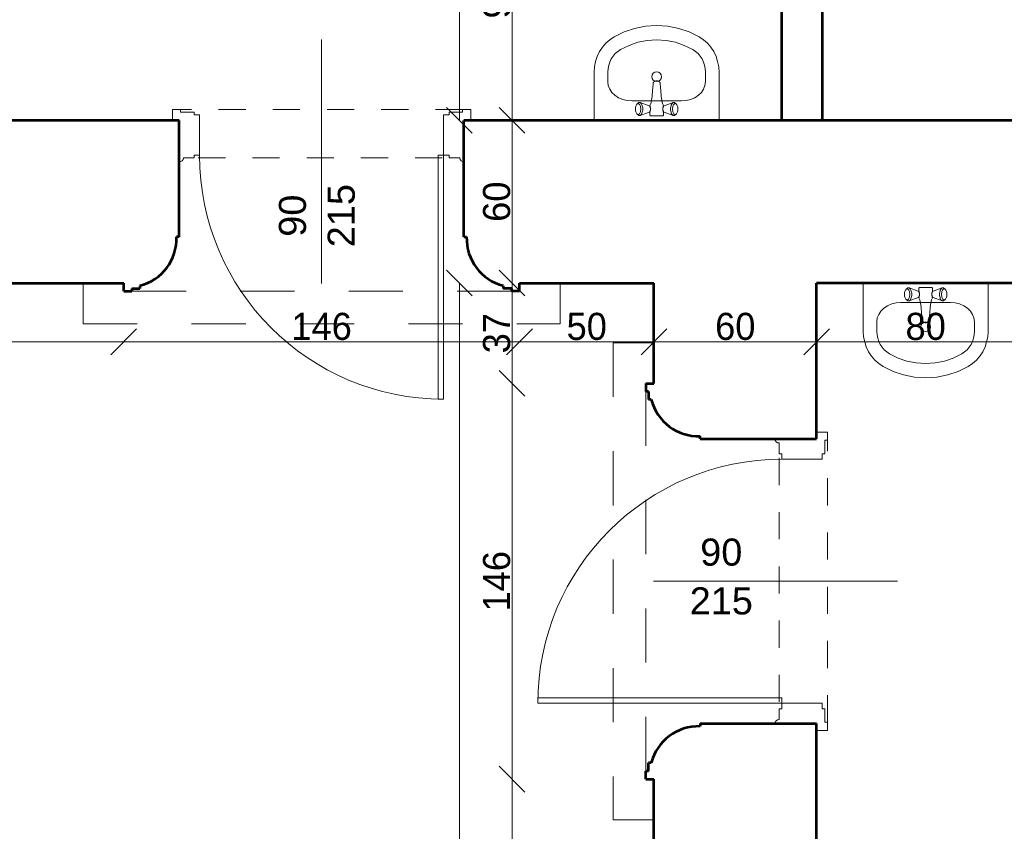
# Model space of a CAD drawing. Header units: inches. Extents: x -21887 to 84279, y -131485 to 67836.
# Tile 249 of 256: x 64961 to 68593, y 53008 to 56002. Entities that reach past the tile are written whole.
import ezdxf

# ---------------------------------------------------------------- set-up
doc = ezdxf.new("R2010")
doc.units = ezdxf.units.IN
doc.header["$MEASUREMENT"] = 0
doc.linetypes.add('Dashed', pattern=[400, 200, -200])
doc.linetypes.add('Dashed copy', pattern=[200, 100, -100])
doc.layers.get('0').update_dxf_attribs({"lineweight": 13})
doc.layers.get('Defpoints').update_dxf_attribs({"lineweight": 13})
for name, color, linetype, lineweight in [('AI_MURY', 7, 'Continuous', 53), ('Dimensioning', 7, 'Continuous', 13), ('DRZWI', 7, 'Continuous', 13), ('dzialowki', 7, 'Continuous', 53), ('Furniture & Equipment', 7, 'Continuous', 13)]:
    doc.layers.add(name, color=color, linetype=linetype, lineweight=lineweight)
doc.styles.add('GENERATED_STYLE_7', font='txt')
doc.styles.add('Style-Courier New', font='txt')
doc.dimstyles.new('Dimstyle_4', dxfattribs={"dimtxt": 100, "dimasz": 95, "dimexe": 0, "dimexo": 0, "dimgap": 0.09, "dimtad": 1, "dimdec": 0, "dimlfac": 0.1, "dimzin": 0, "dimdsep": 46, "dimlunit": 5, "dimtxsty": 'GENERATED_STYLE_7', "dimblk": 'ARROWHEAD_6', "dimcen": 0.09, "dimclrd": 161, "dimclre": 161, "dimclrt": 7, "dimadec": 0, "dimazin": 0, "dimtfac": 1, "dimtdec": 0, "dimtmove": 0, "dimatfit": 3, "dimfxl": 0, "dimtolj": 1, "dimtzin": 0, "dimarcsym": 0})
doc.dimstyles.new('Dimstyle_5', dxfattribs={"dimtxt": 100, "dimasz": 95, "dimexe": 0.18, "dimexo": 0, "dimgap": 0.09, "dimtad": 1, "dimtih": 1, "dimtoh": 1, "dimdec": 0, "dimlfac": 0.1, "dimzin": 0, "dimdsep": 46, "dimlunit": 5, "dimtxsty": 'GENERATED_STYLE_7', "dimblk": 'ARROWHEAD_6', "dimcen": 0.09, "dimclrd": 161, "dimclre": 161, "dimclrt": 7, "dimadec": 0, "dimazin": 0, "dimtfac": 1, "dimtdec": 0, "dimtmove": 0, "dimatfit": 3, "dimfxl": 0, "dimtolj": 1, "dimtzin": 0, "dimarcsym": 0})

# ---------------------------------------------------------------- blocks, each defined once
blk = doc.blocks.new('Basin 01_59')
at = {"layer": 'Furniture & Equipment', "color": 9, "linetype": 'Continuous'}
for p, q in [((0, 350), (0, 171.8)), ((460, 350), (0, 350)), ((158.1, 327), (156.5, 325.5)), ((158.1, 327), (156.5, 325.5)), ((162.6, 330.7), (158.1, 327)), ((162.6, 330.7), (158.1, 327)), ((159.8, 327.9), (158.1, 327)), ((159.8, 327.9), (158.1, 327)), ((161.5, 328.2), (159.8, 327.9)), ((161.5, 328.2), (159.8, 327.9)), ((163.2, 327.9), (161.5, 328.2)), ((163.2, 327.9), (161.5, 328.2)), ((164.6, 331.8), (162.6, 330.7)), ((164.6, 331.8), (162.6, 330.7)), ((164.9, 327), (163.2, 327.9)), ((164.9, 327), (163.2, 327.9)), ((166.7, 332.2), (164.6, 331.8)), ((166.7, 332.2), (164.6, 331.8)), ((166.5, 325.5), (164.9, 327)), ((166.5, 325.5), (164.9, 327)), ((168.8, 331.8), (166.7, 332.2)), ((168.8, 331.8), (166.7, 332.2)), ((170.8, 330.7), (168.8, 331.8)), ((202.4, 320), (168.8, 331.8)), ((170.8, 330.7), (168.8, 331.8)), ((202.4, 320), (168.8, 331.8)), ((172.7, 329), (170.8, 330.7)), ((172.7, 329), (170.8, 330.7)), ((174.4, 326.6), (172.7, 329)), ((174.4, 326.6), (172.7, 329)), ((205.2, 331.2), (205, 330.7)), ((205.2, 331.2), (205, 330.7)), ((205, 330.7), (205, 330.2)), ((205, 330.7), (205, 330.2)), ((205, 330.2), (205, 318.2)), ((205, 330.2), (205, 318.2)), ((205.4, 331.7), (205.2, 331.2)), ((205.4, 331.7), (205.2, 331.2)), ((205.7, 332.1), (205.4, 331.7)), ((205.7, 332.1), (205.4, 331.7)), ((206.1, 332.5), (205.7, 332.1)), ((206.1, 332.5), (205.7, 332.1)), ((206.5, 332.8), (206.1, 332.5)), ((206.5, 332.8), (206.1, 332.5)), ((207, 333), (206.5, 332.8)), ((207, 333), (206.5, 332.8)), ((207.5, 333.2), (207, 333)), ((207.5, 333.2), (207, 333)), ((208, 333.2), (207.5, 333.2)), ((208, 333.2), (207.5, 333.2)), ((252, 333.2), (208, 333.2)), ((252, 333.2), (208, 333.2)), ((252.5, 333.2), (252, 333.2)), ((252.5, 333.2), (252, 333.2)), ((253, 333), (252.5, 333.2)), ((253, 333), (252.5, 333.2)), ((253.5, 332.8), (253, 333)), ((253.5, 332.8), (253, 333)), ((253.9, 332.5), (253.5, 332.8)), ((253.9, 332.5), (253.5, 332.8)), ((254.3, 332.1), (253.9, 332.5)), ((254.3, 332.1), (253.9, 332.5)), ((254.6, 331.7), (254.3, 332.1)), ((254.6, 331.7), (254.3, 332.1)), ((254.8, 331.2), (254.6, 331.7)), ((254.8, 331.2), (254.6, 331.7)), ((255, 330.7), (254.8, 331.2)), ((255, 330.7), (254.8, 331.2)), ((255, 330.2), (255, 330.7)), ((255, 330.2), (255, 330.7)), ((255, 318.2), (255, 330.2)), ((255, 318.2), (255, 330.2)), ((257.6, 320), (291.2, 331.8)), ((257.6, 320), (291.2, 331.8)), ((287.3, 329), (285.6, 326.6)), ((287.3, 329), (285.6, 326.6)), ((289.2, 330.7), (287.3, 329)), ((289.2, 330.7), (287.3, 329)), ((291.2, 331.8), (289.2, 330.7)), ((291.2, 331.8), (289.2, 330.7)), ((293.3, 332.2), (291.2, 331.8)), ((293.3, 332.2), (291.2, 331.8)), ((295.4, 331.8), (293.3, 332.2)), ((295.4, 331.8), (293.3, 332.2)), ((295.1, 327), (293.5, 325.5)), ((295.1, 327), (293.5, 325.5)), ((296.8, 327.9), (295.1, 327)), ((296.8, 327.9), (295.1, 327)), ((297.4, 330.7), (295.4, 331.8)), ((297.4, 330.7), (295.4, 331.8)), ((298.5, 328.2), (296.8, 327.9)), ((298.5, 328.2), (296.8, 327.9)), ((297.4, 330.7), (301.9, 327)), ((297.4, 330.7), (301.9, 327)), ((300.2, 327.9), (298.5, 328.2)), ((300.2, 327.9), (298.5, 328.2)), ((301.9, 327), (300.2, 327.9)), ((301.9, 327), (300.2, 327.9)), ((303.5, 325.5), (301.9, 327)), ((303.5, 325.5), (301.9, 327)), ((460, 350), (460, 171.8)), ((151.7, 311.7), (151.5, 308.2)), ((151.7, 311.7), (151.5, 308.2)), ((151.5, 308.2), (151.7, 304.7)), ((151.5, 308.2), (151.7, 304.7)), ((152.1, 315), (151.7, 311.7)), ((152.1, 315), (151.7, 311.7)), ((151.7, 304.7), (152.1, 301.4)), ((151.7, 304.7), (152.1, 301.4)), ((152.8, 318.2), (152.1, 315)), ((152.8, 318.2), (152.1, 315)), ((152.1, 301.4), (152.8, 298.2)), ((152.1, 301.4), (152.8, 298.2)), ((153.8, 321.1), (152.8, 318.2)), ((153.8, 321.1), (152.8, 318.2)), ((152.8, 298.2), (153.8, 295.3)), ((152.8, 298.2), (153.8, 295.3)), ((155.1, 323.5), (153.8, 321.1)), ((155.1, 323.5), (153.8, 321.1)), ((153.8, 295.3), (155.1, 292.9)), ((153.8, 295.3), (155.1, 292.9)), ((156.5, 325.5), (155.1, 323.5)), ((156.5, 325.5), (155.1, 323.5)), ((155.1, 292.9), (156.5, 290.9)), ((155.1, 292.9), (156.5, 290.9)), ((156.5, 290.9), (158.1, 289.4)), ((156.5, 290.9), (158.1, 289.4)), ((164.9, 289.4), (166.5, 290.9)), ((164.9, 289.4), (166.5, 290.9)), ((167.9, 323.5), (166.5, 325.5)), ((167.9, 323.5), (166.5, 325.5)), ((166.5, 290.9), (167.9, 292.9)), ((166.5, 290.9), (167.9, 292.9)), ((169.2, 321.1), (167.9, 323.5)), ((169.2, 321.1), (167.9, 323.5)), ((167.9, 292.9), (169.2, 295.3)), ((167.9, 292.9), (169.2, 295.3)), ((202.4, 296.4), (168.8, 284.6)), ((202.4, 296.4), (168.8, 284.6)), ((170.2, 318.2), (169.2, 321.1)), ((170.2, 318.2), (169.2, 321.1)), ((169.2, 295.3), (170.2, 298.2)), ((169.2, 295.3), (170.2, 298.2)), ((170.9, 315), (170.2, 318.2)), ((170.9, 315), (170.2, 318.2)), ((170.2, 298.2), (170.9, 301.4)), ((170.2, 298.2), (170.9, 301.4)), ((171.4, 311.7), (170.9, 315)), ((171.4, 311.7), (170.9, 315)), ((170.9, 301.4), (171.4, 304.7)), ((170.9, 301.4), (171.4, 304.7)), ((171.5, 308.2), (171.4, 311.7)), ((171.5, 308.2), (171.4, 311.7)), ((171.4, 304.7), (171.5, 308.2)), ((171.4, 304.7), (171.5, 308.2)), ((175.9, 323.6), (174.4, 326.6)), ((175.9, 323.6), (174.4, 326.6)), ((174.4, 289.8), (175.9, 292.8)), ((174.4, 289.8), (175.9, 292.8)), ((177.1, 320.2), (175.9, 323.6)), ((177.1, 320.2), (175.9, 323.6)), ((175.9, 292.8), (177.1, 296.2)), ((175.9, 292.8), (177.1, 296.2)), ((178, 316.4), (177.1, 320.2)), ((178, 316.4), (177.1, 320.2)), ((177.1, 296.2), (178, 300)), ((177.1, 296.2), (178, 300)), ((178.5, 312.4), (178, 316.4)), ((178.5, 312.4), (178, 316.4)), ((178, 300), (178.5, 304)), ((178, 300), (178.5, 304)), ((178.7, 308.2), (178.5, 312.4)), ((178.7, 308.2), (178.5, 312.4)), ((178.5, 304), (178.7, 308.2)), ((178.5, 304), (178.7, 308.2)), ((203.4, 319.5), (202.4, 320)), ((203.4, 319.5), (202.4, 320)), ((202.4, 296.4), (203.4, 296.9)), ((202.4, 296.4), (203.4, 296.9)), ((204.3, 318.6), (203.4, 319.5)), ((204.3, 318.6), (203.4, 319.5)), ((203.4, 296.9), (204.3, 297.8)), ((203.4, 296.9), (204.3, 297.8)), ((205.2, 317.4), (204.3, 318.6)), ((205.2, 317.4), (204.3, 318.6)), ((204.3, 297.8), (205.2, 299)), ((204.3, 297.8), (205.2, 299)), ((206.7, 318.2), (204.6, 318.2)), ((206.7, 318.2), (204.6, 318.2)), ((207.1, 298.2), (204.6, 298.2)), ((207.1, 298.2), (204.6, 298.2)), ((205, 298.2), (205, 296.2)), ((205, 298.2), (205, 296.2)), ((205, 296.2), (205, 295.7)), ((205, 296.2), (205, 295.7)), ((205, 295.7), (205.2, 295.2)), ((205, 295.7), (205.2, 295.2)), ((205.9, 315.9), (205.2, 317.4)), ((205.9, 315.9), (205.2, 317.4)), ((205.2, 299), (205.9, 300.5)), ((205.2, 299), (205.9, 300.5)), ((205.2, 295.2), (208.1, 288.3)), ((205.2, 295.2), (208.1, 288.3)), ((206.5, 314.2), (205.9, 315.9)), ((206.5, 314.2), (205.9, 315.9)), ((205.9, 300.5), (206.5, 302.2)), ((205.9, 300.5), (206.5, 302.2)), ((207, 312.3), (206.5, 314.2)), ((207, 312.3), (206.5, 314.2)), ((206.5, 302.2), (207, 304.1)), ((206.5, 302.2), (207, 304.1)), ((207.2, 310.3), (207, 312.3)), ((207.2, 310.3), (207, 312.3)), ((207, 304.1), (207.2, 306.1)), ((207, 304.1), (207.2, 306.1)), ((207.3, 308.2), (207.2, 310.3)), ((207.3, 308.2), (207.2, 310.3)), ((207.2, 306.1), (207.3, 308.2)), ((207.2, 306.1), (207.3, 308.2)), ((254.8, 295.2), (251.9, 288.3)), ((254.8, 295.2), (251.9, 288.3)), ((252.8, 310.3), (252.7, 308.2)), ((252.8, 310.3), (252.7, 308.2)), ((252.7, 308.2), (252.8, 306.1)), ((252.7, 308.2), (252.8, 306.1)), ((253, 312.3), (252.8, 310.3)), ((253, 312.3), (252.8, 310.3)), ((252.8, 306.1), (253, 304.1)), ((252.8, 306.1), (253, 304.1)), ((253.5, 314.2), (253, 312.3)), ((253.5, 314.2), (253, 312.3)), ((253, 304.1), (253.5, 302.2)), ((253, 304.1), (253.5, 302.2)), ((255.4, 298.2), (253.2, 298.2)), ((255.4, 298.2), (253.2, 298.2)), ((255.4, 318.2), (253.5, 318.2)), ((255.4, 318.2), (253.5, 318.2)), ((254.1, 315.9), (253.5, 314.2)), ((254.1, 315.9), (253.5, 314.2)), ((253.5, 302.2), (254.1, 300.5)), ((253.5, 302.2), (254.1, 300.5)), ((254.8, 317.4), (254.1, 315.9)), ((254.8, 317.4), (254.1, 315.9)), ((254.1, 300.5), (254.8, 299)), ((254.1, 300.5), (254.8, 299)), ((255.7, 318.6), (254.8, 317.4)), ((255.7, 318.6), (254.8, 317.4)), ((254.8, 299), (255.7, 297.8)), ((254.8, 299), (255.7, 297.8)), ((254.8, 295.2), (255, 295.7)), ((254.8, 295.2), (255, 295.7)), ((255, 296.2), (255, 298.2)), ((255, 296.2), (255, 298.2)), ((255, 295.7), (255, 296.2)), ((255, 295.7), (255, 296.2)), ((256.6, 319.5), (255.7, 318.6)), ((256.6, 319.5), (255.7, 318.6)), ((255.7, 297.8), (256.6, 296.9)), ((255.7, 297.8), (256.6, 296.9)), ((257.6, 320), (256.6, 319.5)), ((257.6, 320), (256.6, 319.5)), ((256.6, 296.9), (257.6, 296.4)), ((256.6, 296.9), (257.6, 296.4)), ((257.6, 296.4), (291.2, 284.6)), ((257.6, 296.4), (291.2, 284.6)), ((281.5, 312.4), (281.3, 308.2)), ((281.5, 312.4), (281.3, 308.2)), ((281.3, 308.2), (281.5, 304)), ((281.3, 308.2), (281.5, 304)), ((282, 316.4), (281.5, 312.4)), ((282, 316.4), (281.5, 312.4)), ((281.5, 304), (282, 300)), ((281.5, 304), (282, 300)), ((282.9, 320.2), (282, 316.4)), ((282.9, 320.2), (282, 316.4)), ((282, 300), (282.9, 296.2)), ((282, 300), (282.9, 296.2)), ((284.1, 323.6), (282.9, 320.2)), ((284.1, 323.6), (282.9, 320.2)), ((282.9, 296.2), (284.1, 292.8)), ((282.9, 296.2), (284.1, 292.8)), ((285.6, 326.6), (284.1, 323.6)), ((285.6, 326.6), (284.1, 323.6)), ((284.1, 292.8), (285.6, 289.8)), ((284.1, 292.8), (285.6, 289.8)), ((288.6, 311.7), (288.5, 308.2)), ((288.6, 311.7), (288.5, 308.2)), ((288.5, 308.2), (288.6, 304.7)), ((288.5, 308.2), (288.6, 304.7)), ((289.1, 315), (288.6, 311.7)), ((289.1, 315), (288.6, 311.7)), ((288.6, 304.7), (289.1, 301.4)), ((288.6, 304.7), (289.1, 301.4)), ((289.8, 318.2), (289.1, 315)), ((289.8, 318.2), (289.1, 315)), ((289.1, 301.4), (289.8, 298.2)), ((289.1, 301.4), (289.8, 298.2)), ((290.8, 321.1), (289.8, 318.2)), ((290.8, 321.1), (289.8, 318.2)), ((289.8, 298.2), (290.8, 295.3)), ((289.8, 298.2), (290.8, 295.3)), ((292.1, 323.5), (290.8, 321.1)), ((292.1, 323.5), (290.8, 321.1)), ((290.8, 295.3), (292.1, 292.9)), ((290.8, 295.3), (292.1, 292.9)), ((293.5, 325.5), (292.1, 323.5)), ((293.5, 325.5), (292.1, 323.5)), ((292.1, 292.9), (293.5, 290.9)), ((292.1, 292.9), (293.5, 290.9)), ((293.5, 290.9), (295.1, 289.4)), ((293.5, 290.9), (295.1, 289.4)), ((301.9, 289.4), (303.5, 290.9)), ((301.9, 289.4), (303.5, 290.9)), ((304.9, 323.5), (303.5, 325.5)), ((304.9, 323.5), (303.5, 325.5)), ((303.5, 290.9), (304.9, 292.9)), ((303.5, 290.9), (304.9, 292.9)), ((306.2, 321.1), (304.9, 323.5)), ((306.2, 321.1), (304.9, 323.5)), ((304.9, 292.9), (306.2, 295.3)), ((304.9, 292.9), (306.2, 295.3)), ((307.2, 318.2), (306.2, 321.1)), ((307.2, 318.2), (306.2, 321.1)), ((306.2, 295.3), (307.2, 298.2)), ((306.2, 295.3), (307.2, 298.2)), ((307.9, 315), (307.2, 318.2)), ((307.9, 315), (307.2, 318.2)), ((307.2, 298.2), (307.9, 301.4)), ((307.2, 298.2), (307.9, 301.4)), ((308.3, 311.7), (307.9, 315)), ((308.3, 311.7), (307.9, 315)), ((307.9, 301.4), (308.3, 304.7)), ((307.9, 301.4), (308.3, 304.7)), ((308.5, 308.2), (308.3, 311.7)), ((308.5, 308.2), (308.3, 311.7)), ((308.3, 304.7), (308.5, 308.2)), ((308.3, 304.7), (308.5, 308.2)), ((138.9, 278.2), (138.9, 278.2)), ((321.1, 278.2), (138.9, 278.2)), ((158.1, 289.4), (159.8, 288.5)), ((162.6, 285.6), (158.1, 289.4)), ((158.1, 289.4), (159.8, 288.5)), ((162.6, 285.6), (158.1, 289.4)), ((159.8, 288.5), (161.5, 288.2)), ((159.8, 288.5), (161.5, 288.2)), ((161.5, 288.2), (163.2, 288.5)), ((161.5, 288.2), (163.2, 288.5)), ((162.6, 285.6), (164.6, 284.6)), ((162.6, 285.6), (164.6, 284.6)), ((163.2, 288.5), (164.9, 289.4)), ((163.2, 288.5), (164.9, 289.4)), ((164.6, 284.6), (166.7, 284.2)), ((164.6, 284.6), (166.7, 284.2)), ((166.7, 284.2), (168.8, 284.6)), ((166.7, 284.2), (168.8, 284.6)), ((168.8, 284.6), (170.8, 285.6)), ((168.8, 284.6), (170.8, 285.6)), ((170.8, 285.6), (172.7, 287.4)), ((170.8, 285.6), (172.7, 287.4)), ((172.7, 287.4), (174.4, 289.8)), ((172.7, 287.4), (174.4, 289.8)), ((208, 288.6), (210.7, 276.6)), ((208, 288.6), (210.7, 276.6)), ((210.7, 276.6), (213, 260.3)), ((210.7, 276.6), (213, 260.3)), ((213, 260.4), (215, 239.3)), ((213, 260.4), (215, 239.3)), ((247, 260.4), (245, 239.3)), ((247, 260.4), (245, 239.3)), ((249.3, 276.6), (247, 260.3)), ((249.3, 276.6), (247, 260.3)), ((252, 288.6), (249.3, 276.6)), ((252, 288.6), (249.3, 276.6)), ((285.6, 289.8), (287.3, 287.4)), ((285.6, 289.8), (287.3, 287.4)), ((287.3, 287.4), (289.2, 285.6)), ((287.3, 287.4), (289.2, 285.6)), ((289.2, 285.6), (291.2, 284.6)), ((289.2, 285.6), (291.2, 284.6)), ((291.2, 284.6), (293.3, 284.2)), ((291.2, 284.6), (293.3, 284.2)), ((293.3, 284.2), (295.4, 284.6)), ((293.3, 284.2), (295.4, 284.6)), ((295.1, 289.4), (296.8, 288.5)), ((295.1, 289.4), (296.8, 288.5)), ((295.4, 284.6), (297.4, 285.6)), ((295.4, 284.6), (297.4, 285.6)), ((296.8, 288.5), (298.5, 288.2)), ((296.8, 288.5), (298.5, 288.2)), ((297.4, 285.6), (301.9, 289.4)), ((297.4, 285.6), (301.9, 289.4)), ((298.5, 288.2), (300.2, 288.5)), ((298.5, 288.2), (300.2, 288.5)), ((300.2, 288.5), (301.9, 289.4)), ((300.2, 288.5), (301.9, 289.4)), ((215, 239.3), (216.8, 216.1)), ((215, 239.3), (216.8, 216.1)), ((245, 239.3), (243.2, 216.1)), ((245, 239.3), (243.2, 216.1)), ((50, 207.5), (50, 171.8)), ((217, 214), (216.8, 216.1)), ((217, 214), (216.8, 216.1)), ((217, 213.9), (217, 214)), ((217, 213.9), (217, 214)), ((217.6, 211.9), (217, 213.9)), ((217.6, 211.9), (217, 213.9)), ((218.6, 210.1), (217.6, 211.9)), ((218.6, 210.1), (217.6, 211.9)), ((220, 208.3), (218.6, 210.1)), ((220, 208.3), (218.6, 210.1)), ((221.6, 206.9), (220, 208.3)), ((221.6, 206.9), (220, 208.3)), ((223.5, 205.7), (221.6, 206.9)), ((223.5, 205.7), (221.6, 206.9)), ((225.6, 204.9), (223.5, 205.7)), ((225.6, 204.9), (223.5, 205.7)), ((225, 204.9), (223.9, 205.6)), ((226.6, 204.2), (225, 204.9)), ((227.7, 204.3), (225.6, 204.9)), ((227.7, 204.3), (225.6, 204.9)), ((228.3, 203.8), (226.6, 204.2)), ((230, 204.2), (227.7, 204.3)), ((230, 204.2), (227.7, 204.3)), ((230, 203.7), (228.3, 203.8)), ((232.3, 204.3), (230, 204.2)), ((232.3, 204.3), (230, 204.2)), ((231.7, 203.8), (230, 203.7)), ((233.4, 204.2), (231.7, 203.8)), ((234.4, 204.9), (232.3, 204.3)), ((234.4, 204.9), (232.3, 204.3)), ((235, 204.9), (233.4, 204.2)), ((236.5, 205.7), (234.4, 204.9)), ((236.5, 205.7), (234.4, 204.9)), ((236.1, 205.6), (235, 204.9)), ((238.4, 206.9), (236.5, 205.7)), ((238.4, 206.9), (236.5, 205.7)), ((240, 208.3), (238.4, 206.9)), ((240, 208.3), (238.4, 206.9)), ((241.4, 210.1), (240, 208.3)), ((241.4, 210.1), (240, 208.3)), ((242.4, 211.9), (241.4, 210.1)), ((242.4, 211.9), (241.4, 210.1)), ((243, 213.9), (242.4, 211.9)), ((243, 213.9), (242.4, 211.9)), ((243.2, 216.1), (243, 214)), ((243.2, 216.1), (243, 214)), ((243, 213.9), (243, 214)), ((243, 213.9), (243, 214)), ((410, 207.5), (410, 171.8))]:
    blk.add_line(p, q, dxfattribs=at)
at = {"layer": 'Furniture & Equipment', "color": 9, "linetype": 'Continuous', "flags": 128}
for points in [[(138.9, 278.2), (121.6, 276.9), (104.9, 272.8), (89.5, 266.3), (76, 257.5), (65, 246.8), (56.8, 234.5), (51.7, 221.3), (50, 207.5)], [(410, 207.5), (408.3, 221.3), (403.2, 234.5), (395, 246.8), (384, 257.5), (370.5, 266.3), (355.1, 272.8), (338.4, 276.9), (321.1, 278.2)], [(0, 171.8), (1.2, 152.1), (5, 132.7), (11.1, 114.1), (19.5, 96.5), (30.1, 80.2), (42.7, 65.6), (56.9, 52.9), (72.7, 42.3)], [(50, 171.8), (50.8, 159.2), (53.2, 146.8), (57.1, 134.9), (62.5, 123.6), (69.3, 113.2), (77.3, 103.8), (86.4, 95.7), (96.5, 89)], [(363.5, 89), (373.6, 95.7), (382.7, 103.8), (390.7, 113.2), (397.5, 123.6), (402.9, 134.9), (406.8, 146.8), (409.2, 159.2), (410, 171.8)], [(387.3, 42.3), (403.1, 52.9), (417.3, 65.6), (429.9, 80.2), (440.5, 96.5), (448.9, 114.1), (455, 132.7), (458.8, 152.1), (460, 171.8)], [(96.5, 89), (128, 73.4), (161.1, 62.2), (195.3, 55.3), (230, 53), (264.7, 55.3), (298.9, 62.2), (332, 73.4), (363.5, 89)], [(72.7, 42.3), (109.8, 24), (148.8, 10.8), (189.1, 2.7), (230, 0), (270.9, 2.7), (311.2, 10.8), (350.2, 24), (387.3, 42.3)]]:
    blk.add_lwpolyline(points, dxfattribs=at)
at = {"layer": 'Furniture & Equipment', "color": 9, "linetype": 'Continuous'}
blk.add_circle((230, 188.9), 17.5, dxfattribs=at)
blk = doc.blocks.new('ARROWHEAD_6')
at = {"color": 0, "linetype": 'Continuous'}
for p, q in [((-0.5, -0.5), (0.5, 0.5)), ((0, 0), (-1, 0))]:
    blk.add_line(p, q, dxfattribs=at)
blk = doc.blocks.new('*U325')
at = {"layer": 'Defpoints', "color": 0, "linetype": 'Continuous'}
for p in [(66582.8, 55030.7), (67300.5, 55030.7), (67300.5, 33430.7)]:
    blk.add_point(p, dxfattribs=at)
at = {"layer": 'Dimensioning', "color": 161, "linetype": 'Continuous', "lineweight": -2}
for p, q in [((66583, 55030.7), (66582.8, 55030.7)), ((66582.8, 33525.7), (66582.8, 54935.7)), ((66583, 33430.7), (66582.8, 33430.7))]:
    blk.add_line(p, q, dxfattribs=at)
at = {"layer": 'Dimensioning', "color": 161, "linetype": 'Continuous', "lineweight": -2, "xscale": 95, "yscale": 95, "zscale": 95}
for p, rotation in [((66582.8, 55030.7), 90), ((66582.8, 33430.7), 270)]:
    blk.add_blockref('ARROWHEAD_6', p, dxfattribs=dict(at, rotation=rotation))
at = {"layer": 'Dimensioning', "color": 7, "linetype": 'Continuous', "insert": (66526.5, 44230.7), "char_height": 100, "attachment_point": 5, "rotation": 90, "style": 'GENERATED_STYLE_7'}
blk.add_mtext('2160', dxfattribs=at)
blk = doc.blocks.new('*D2266')
at = {"layer": 'Defpoints'}
for p in [(66582.8, 55030.7), (67300.5, 55030.7), (66582.8, 44230.7), (67300.5, 33430.7)]:
    blk.add_point(p, dxfattribs=at)
at = {"layer": 'Dimensioning', "color": 161, "linetype": 'Continuous'}
blk.add_blockref('*U325', (0, 0), dxfattribs=at)
blk = doc.blocks.new('*U540')
at = {"layer": 'Defpoints', "color": 0, "linetype": 'Continuous'}
for p in [(66776.9, 55630.7), (67770.5, 55630.7), (67300.5, 55030.7)]:
    blk.add_point(p, dxfattribs=at)
at = {"layer": 'Dimensioning', "color": 161, "linetype": 'Continuous', "lineweight": -2}
for p, q in [((66777.1, 55630.7), (66776.9, 55630.7)), ((66776.9, 55125.7), (66776.9, 55535.7)), ((66777.1, 55030.7), (66776.9, 55030.7))]:
    blk.add_line(p, q, dxfattribs=at)
at = {"layer": 'Dimensioning', "color": 161, "linetype": 'Continuous', "lineweight": -2, "xscale": 95, "yscale": 95, "zscale": 95}
for p, rotation in [((66776.9, 55630.7), 90), ((66776.9, 55030.7), 270)]:
    blk.add_blockref('ARROWHEAD_6', p, dxfattribs=dict(at, rotation=rotation))
at = {"layer": 'Dimensioning', "color": 7, "linetype": 'Continuous', "insert": (66720.6, 55330.7), "char_height": 100, "attachment_point": 5, "rotation": 90, "style": 'GENERATED_STYLE_7'}
blk.add_mtext('60', dxfattribs=at)
blk = doc.blocks.new('*D2764')
at = {"layer": 'Defpoints'}
for p in [(66776.9, 55630.7), (67770.5, 55630.7), (66776.9, 55330.7), (67300.5, 55030.7)]:
    blk.add_point(p, dxfattribs=at)
at = {"layer": 'Dimensioning', "color": 161, "linetype": 'Continuous'}
blk.add_blockref('*U540', (0, 0), dxfattribs=at)
blk = doc.blocks.new('*U541')
at = {"layer": 'Defpoints', "color": 0, "linetype": 'Continuous'}
for p in [(66776.9, 56530.7), (67770.5, 56530.7), (67770.5, 55630.7)]:
    blk.add_point(p, dxfattribs=at)
at = {"layer": 'Dimensioning', "color": 161, "linetype": 'Continuous', "lineweight": -2}
for p, q in [((66777.1, 56530.7), (66776.9, 56530.7)), ((66776.9, 55725.7), (66776.9, 56435.7)), ((66777.1, 55630.7), (66776.9, 55630.7))]:
    blk.add_line(p, q, dxfattribs=at)
at = {"layer": 'Dimensioning', "color": 161, "linetype": 'Continuous', "lineweight": -2, "xscale": 95, "yscale": 95, "zscale": 95}
for p, rotation in [((66776.9, 56530.7), 90), ((66776.9, 55630.7), 270)]:
    blk.add_blockref('ARROWHEAD_6', p, dxfattribs=dict(at, rotation=rotation))
at = {"layer": 'Dimensioning', "color": 7, "linetype": 'Continuous', "insert": (66720.6, 56080.7), "char_height": 100, "attachment_point": 5, "rotation": 90, "style": 'GENERATED_STYLE_7'}
blk.add_mtext('90', dxfattribs=at)
blk = doc.blocks.new('*D2765')
at = {"layer": 'Defpoints'}
for p in [(66776.9, 56530.7), (67770.5, 56530.7), (66776.9, 56080.7), (67770.5, 55630.7)]:
    blk.add_point(p, dxfattribs=at)
at = {"layer": 'Dimensioning', "color": 161, "linetype": 'Continuous'}
blk.add_blockref('*U541', (0, 0), dxfattribs=at)
blk = doc.blocks.new('*U545')
at = {"layer": 'Defpoints', "color": 0, "linetype": 'Continuous'}
for p in [(66582.8, 61480.7), (67770.5, 61480.7), (67770.5, 55630.7)]:
    blk.add_point(p, dxfattribs=at)
at = {"layer": 'Dimensioning', "color": 161, "linetype": 'Continuous', "lineweight": -2}
for p, q in [((66583, 61480.7), (66582.8, 61480.7)), ((66582.8, 55725.7), (66582.8, 61385.7)), ((66583, 55630.7), (66582.8, 55630.7))]:
    blk.add_line(p, q, dxfattribs=at)
at = {"layer": 'Dimensioning', "color": 161, "linetype": 'Continuous', "lineweight": -2, "xscale": 95, "yscale": 95, "zscale": 95}
for p, rotation in [((66582.8, 61480.7), 90), ((66582.8, 55630.7), 270)]:
    blk.add_blockref('ARROWHEAD_6', p, dxfattribs=dict(at, rotation=rotation))
at = {"layer": 'Dimensioning', "color": 7, "linetype": 'Continuous', "insert": (66526.5, 58555.7), "char_height": 100, "attachment_point": 5, "rotation": 90, "style": 'GENERATED_STYLE_7'}
blk.add_mtext('585', dxfattribs=at)
blk = doc.blocks.new('*D2769')
at = {"layer": 'Defpoints'}
for p in [(66582.8, 61480.7), (67770.5, 61480.7), (66582.8, 58555.7), (67770.5, 55630.7)]:
    blk.add_point(p, dxfattribs=at)
at = {"layer": 'Dimensioning', "color": 161, "linetype": 'Continuous'}
blk.add_blockref('*U545', (0, 0), dxfattribs=at)
blk = doc.blocks.new('*U619')
at = {"layer": 'Defpoints', "color": 0, "linetype": 'Continuous'}
for p in [(66776.9, 53200.7), (67300.5, 53200.7), (67300.5, 50210.7)]:
    blk.add_point(p, dxfattribs=at)
at = {"layer": 'Dimensioning', "color": 161, "linetype": 'Continuous', "lineweight": -2}
for p, q in [((66777.1, 53200.7), (66776.9, 53200.7)), ((66776.9, 50305.7), (66776.9, 53105.7)), ((66777.1, 50210.7), (66776.9, 50210.7))]:
    blk.add_line(p, q, dxfattribs=at)
at = {"layer": 'Dimensioning', "color": 161, "linetype": 'Continuous', "lineweight": -2, "xscale": 95, "yscale": 95, "zscale": 95}
for p, rotation in [((66776.9, 53200.7), 90), ((66776.9, 50210.7), 270)]:
    blk.add_blockref('ARROWHEAD_6', p, dxfattribs=dict(at, rotation=rotation))
at = {"layer": 'Dimensioning', "color": 7, "linetype": 'Continuous', "insert": (66720.6, 51705.7), "char_height": 100, "attachment_point": 5, "rotation": 90, "style": 'GENERATED_STYLE_7'}
blk.add_mtext('299', dxfattribs=at)
blk = doc.blocks.new('*D2843')
at = {"layer": 'Defpoints'}
for p in [(66776.9, 53200.7), (67300.5, 53200.7), (66776.9, 51705.7), (67300.5, 50210.7)]:
    blk.add_point(p, dxfattribs=at)
at = {"layer": 'Dimensioning', "color": 161, "linetype": 'Continuous'}
blk.add_blockref('*U619', (0, 0), dxfattribs=at)
blk = doc.blocks.new('*U620')
at = {"layer": 'Defpoints', "color": 0, "linetype": 'Continuous'}
for p in [(66776.9, 54660.7), (67300.5, 54660.7), (67300.5, 53200.7)]:
    blk.add_point(p, dxfattribs=at)
at = {"layer": 'Dimensioning', "color": 161, "linetype": 'Continuous', "lineweight": -2}
for p, q in [((66777.1, 54660.7), (66776.9, 54660.7)), ((66776.9, 53295.7), (66776.9, 54565.7)), ((66777.1, 53200.7), (66776.9, 53200.7))]:
    blk.add_line(p, q, dxfattribs=at)
at = {"layer": 'Dimensioning', "color": 161, "linetype": 'Continuous', "lineweight": -2, "xscale": 95, "yscale": 95, "zscale": 95}
for p, rotation in [((66776.9, 54660.7), 90), ((66776.9, 53200.7), 270)]:
    blk.add_blockref('ARROWHEAD_6', p, dxfattribs=dict(at, rotation=rotation))
at = {"layer": 'Dimensioning', "color": 7, "linetype": 'Continuous', "insert": (66720.6, 53930.7), "char_height": 100, "attachment_point": 5, "rotation": 90, "style": 'GENERATED_STYLE_7'}
blk.add_mtext('146', dxfattribs=at)
blk = doc.blocks.new('*D2844')
at = {"layer": 'Defpoints'}
for p in [(66776.9, 54660.7), (67300.5, 54660.7), (66776.9, 53930.7), (67300.5, 53200.7)]:
    blk.add_point(p, dxfattribs=at)
at = {"layer": 'Dimensioning', "color": 161, "linetype": 'Continuous'}
blk.add_blockref('*U620', (0, 0), dxfattribs=at)
blk = doc.blocks.new('*U621')
at = {"layer": 'Defpoints', "color": 0, "linetype": 'Continuous'}
for p in [(66776.9, 55030.7), (67300.5, 55030.7), (67300.5, 54660.7)]:
    blk.add_point(p, dxfattribs=at)
at = {"layer": 'Dimensioning', "color": 161, "linetype": 'Continuous', "lineweight": -2}
for p, q in [((66777.1, 55030.7), (66776.9, 55030.7)), ((66776.9, 54755.7), (66776.9, 54935.7)), ((66777.1, 54660.7), (66776.9, 54660.7))]:
    blk.add_line(p, q, dxfattribs=at)
at = {"layer": 'Dimensioning', "color": 161, "linetype": 'Continuous', "lineweight": -2, "xscale": 95, "yscale": 95, "zscale": 95}
for p, rotation in [((66776.9, 55030.7), 90), ((66776.9, 54660.7), 270)]:
    blk.add_blockref('ARROWHEAD_6', p, dxfattribs=dict(at, rotation=rotation))
at = {"layer": 'Dimensioning', "color": 7, "linetype": 'Continuous', "insert": (66720.6, 54845.7), "char_height": 100, "attachment_point": 5, "rotation": 90, "style": 'GENERATED_STYLE_7'}
blk.add_mtext('37', dxfattribs=at)
blk = doc.blocks.new('*D2845')
at = {"layer": 'Defpoints'}
for p in [(66776.9, 55030.7), (67300.5, 55030.7), (66776.9, 54845.7), (67300.5, 54660.7)]:
    blk.add_point(p, dxfattribs=at)
at = {"layer": 'Dimensioning', "color": 161, "linetype": 'Continuous'}
blk.add_blockref('*U621', (0, 0), dxfattribs=at)
blk = doc.blocks.new('*U1682')
at = {"layer": 'Defpoints', "color": 0, "linetype": 'Continuous'}
for p in [(63053.4, 55030.7), (65344.5, 55030.7), (65344.5, 54813.9)]:
    blk.add_point(p, dxfattribs=at)
at = {"layer": 'Dimensioning', "color": 161, "linetype": 'Continuous', "lineweight": -2}
for p, q in [((63053.4, 54814), (63053.4, 54813.7)), ((63148.4, 54813.9), (65249.5, 54813.9)), ((65344.5, 54814), (65344.5, 54813.7))]:
    blk.add_line(p, q, dxfattribs=at)
at = {"layer": 'Dimensioning', "color": 161, "linetype": 'Continuous', "lineweight": -2, "xscale": 95, "yscale": 95, "zscale": 95, "rotation": 180}
blk.add_blockref('ARROWHEAD_6', (63053.4, 54813.9), dxfattribs=at)
at = {"layer": 'Dimensioning', "color": 161, "linetype": 'Continuous', "lineweight": -2, "xscale": 95, "yscale": 95, "zscale": 95}
blk.add_blockref('ARROWHEAD_6', (65344.5, 54813.9), dxfattribs=at)
at = {"layer": 'Dimensioning', "color": 7, "linetype": 'Continuous', "insert": (64198.9, 54870.1), "char_height": 100, "attachment_point": 5, "style": 'GENERATED_STYLE_7'}
blk.add_mtext('229', dxfattribs=at)
blk = doc.blocks.new('*D3360')
at = {"layer": 'Defpoints'}
for p in [(63053.4, 55030.7), (65344.5, 55030.7), (64198.9, 54813.9), (65344.5, 54813.9)]:
    blk.add_point(p, dxfattribs=at)
at = {"layer": 'Dimensioning', "color": 161, "linetype": 'Continuous'}
blk.add_blockref('*U1682', (0, 0), dxfattribs=at)
blk = doc.blocks.new('*U1683')
at = {"layer": 'Defpoints', "color": 0, "linetype": 'Continuous'}
for p in [(65344.5, 55030.7), (66804.5, 55030.7), (66804.5, 54813.9)]:
    blk.add_point(p, dxfattribs=at)
at = {"layer": 'Dimensioning', "color": 161, "linetype": 'Continuous', "lineweight": -2}
for p, q in [((65344.5, 54814), (65344.5, 54813.7)), ((65439.5, 54813.9), (66709.5, 54813.9)), ((66804.5, 54814), (66804.5, 54813.7))]:
    blk.add_line(p, q, dxfattribs=at)
at = {"layer": 'Dimensioning', "color": 161, "linetype": 'Continuous', "lineweight": -2, "xscale": 95, "yscale": 95, "zscale": 95, "rotation": 180}
blk.add_blockref('ARROWHEAD_6', (65344.5, 54813.9), dxfattribs=at)
at = {"layer": 'Dimensioning', "color": 161, "linetype": 'Continuous', "lineweight": -2, "xscale": 95, "yscale": 95, "zscale": 95}
blk.add_blockref('ARROWHEAD_6', (66804.5, 54813.9), dxfattribs=at)
at = {"layer": 'Dimensioning', "color": 7, "linetype": 'Continuous', "insert": (66074.5, 54870.1), "char_height": 100, "attachment_point": 5, "style": 'GENERATED_STYLE_7'}
blk.add_mtext('146', dxfattribs=at)
blk = doc.blocks.new('*D3361')
at = {"layer": 'Defpoints'}
for p in [(65344.5, 55030.7), (66804.5, 55030.7), (66074.5, 54813.9), (66804.5, 54813.9)]:
    blk.add_point(p, dxfattribs=at)
at = {"layer": 'Dimensioning', "color": 161, "linetype": 'Continuous'}
blk.add_blockref('*U1683', (0, 0), dxfattribs=at)
blk = doc.blocks.new('*U1684')
at = {"layer": 'Defpoints', "color": 0, "linetype": 'Continuous'}
for p in [(66804.5, 55030.7), (67300.5, 55030.7), (67300.5, 54813.9)]:
    blk.add_point(p, dxfattribs=at)
at = {"layer": 'Dimensioning', "color": 161, "linetype": 'Continuous', "lineweight": -2}
for p, q in [((66804.5, 54814), (66804.5, 54813.7)), ((66899.5, 54813.9), (67205.5, 54813.9)), ((67300.5, 54814), (67300.5, 54813.7))]:
    blk.add_line(p, q, dxfattribs=at)
at = {"layer": 'Dimensioning', "color": 161, "linetype": 'Continuous', "lineweight": -2, "xscale": 95, "yscale": 95, "zscale": 95, "rotation": 180}
blk.add_blockref('ARROWHEAD_6', (66804.5, 54813.9), dxfattribs=at)
at = {"layer": 'Dimensioning', "color": 161, "linetype": 'Continuous', "lineweight": -2, "xscale": 95, "yscale": 95, "zscale": 95}
blk.add_blockref('ARROWHEAD_6', (67300.5, 54813.9), dxfattribs=at)
at = {"layer": 'Dimensioning', "color": 7, "linetype": 'Continuous', "insert": (67052.5, 54870.1), "char_height": 100, "attachment_point": 5, "style": 'GENERATED_STYLE_7'}
blk.add_mtext('50', dxfattribs=at)
blk = doc.blocks.new('*D3362')
at = {"layer": 'Defpoints'}
for p in [(66804.5, 55030.7), (67300.5, 55030.7), (67052.5, 54813.9), (67300.5, 54813.9)]:
    blk.add_point(p, dxfattribs=at)
at = {"layer": 'Dimensioning', "color": 161, "linetype": 'Continuous'}
blk.add_blockref('*U1684', (0, 0), dxfattribs=at)
blk = doc.blocks.new('*U1685')
at = {"layer": 'Defpoints', "color": 0, "linetype": 'Continuous'}
for p in [(67300.5, 55030.7), (67900.5, 55030.7), (67900.5, 54813.9)]:
    blk.add_point(p, dxfattribs=at)
at = {"layer": 'Dimensioning', "color": 161, "linetype": 'Continuous', "lineweight": -2}
for p, q in [((67300.5, 54814), (67300.5, 54813.7)), ((67395.5, 54813.9), (67805.5, 54813.9)), ((67900.5, 54814), (67900.5, 54813.7))]:
    blk.add_line(p, q, dxfattribs=at)
at = {"layer": 'Dimensioning', "color": 161, "linetype": 'Continuous', "lineweight": -2, "xscale": 95, "yscale": 95, "zscale": 95, "rotation": 180}
blk.add_blockref('ARROWHEAD_6', (67300.5, 54813.9), dxfattribs=at)
at = {"layer": 'Dimensioning', "color": 161, "linetype": 'Continuous', "lineweight": -2, "xscale": 95, "yscale": 95, "zscale": 95}
blk.add_blockref('ARROWHEAD_6', (67900.5, 54813.9), dxfattribs=at)
at = {"layer": 'Dimensioning', "color": 7, "linetype": 'Continuous', "insert": (67600.5, 54870.1), "char_height": 100, "attachment_point": 5, "style": 'GENERATED_STYLE_7'}
blk.add_mtext('60', dxfattribs=at)
blk = doc.blocks.new('*D3363')
at = {"layer": 'Defpoints'}
for p in [(67300.5, 55030.7), (67900.5, 55030.7), (67600.5, 54813.9), (67900.5, 54813.9)]:
    blk.add_point(p, dxfattribs=at)
at = {"layer": 'Dimensioning', "color": 161, "linetype": 'Continuous'}
blk.add_blockref('*U1685', (0, 0), dxfattribs=at)
blk = doc.blocks.new('*U1686')
at = {"layer": 'Defpoints', "color": 0, "linetype": 'Continuous'}
for p in [(67900.5, 55030.7), (68705, 55030.7), (68705, 54813.9)]:
    blk.add_point(p, dxfattribs=at)
at = {"layer": 'Dimensioning', "color": 161, "linetype": 'Continuous', "lineweight": -2}
for p, q in [((67900.5, 54814), (67900.5, 54813.7)), ((67995.5, 54813.9), (68610, 54813.9)), ((68705, 54814), (68705, 54813.7))]:
    blk.add_line(p, q, dxfattribs=at)
at = {"layer": 'Dimensioning', "color": 161, "linetype": 'Continuous', "lineweight": -2, "xscale": 95, "yscale": 95, "zscale": 95, "rotation": 180}
blk.add_blockref('ARROWHEAD_6', (67900.5, 54813.9), dxfattribs=at)
at = {"layer": 'Dimensioning', "color": 161, "linetype": 'Continuous', "lineweight": -2, "xscale": 95, "yscale": 95, "zscale": 95}
blk.add_blockref('ARROWHEAD_6', (68705, 54813.9), dxfattribs=at)
at = {"layer": 'Dimensioning', "color": 7, "linetype": 'Continuous', "insert": (68302.8, 54870.1), "char_height": 100, "attachment_point": 5, "style": 'GENERATED_STYLE_7'}
blk.add_mtext('80', dxfattribs=at)
blk = doc.blocks.new('*D3364')
at = {"layer": 'Defpoints'}
for p in [(67900.5, 55030.7), (68705, 55030.7), (68302.8, 54813.9), (68705, 54813.9)]:
    blk.add_point(p, dxfattribs=at)
at = {"layer": 'Dimensioning', "color": 161, "linetype": 'Continuous'}
blk.add_blockref('*U1686', (0, 0), dxfattribs=at)

msp = doc.modelspace()

# ---------------------------------------------------------------- linework, layer by layer
at = {"layer": 'AI_MURY', "color": 7, "linetype": 'Continuous'}
for p, q in [((65549.5, 55630.7), (62848.4, 55630.7)), ((65549.5, 55200.7), (65549.5, 55630.7)), ((66599.5, 55200.7), (66599.5, 55630.7)), ((68705, 55630.7), (66599.5, 55630.7)), ((65549.5, 55200.7), (65539.5, 55200.7)), ((66599.5, 55200.7), (66609.5, 55200.7)), ((63053.4, 55030.7), (65344.5, 55030.7)), ((65344.5, 55000.7), (65344.5, 55030.7)), ((66804.5, 55000.7), (66804.5, 55030.7)), ((66804.5, 55030.7), (67300.5, 55030.7)), ((67300.5, 54660.7), (67300.5, 55030.7)), ((67900.5, 54455.7), (67900.5, 55030.7)), ((68705, 55030.7), (67900.5, 55030.7)), ((65344.5, 55000.7), (65374.5, 55000.7)), ((65374.5, 55010.7), (65404.5, 55010.7)), ((65374.5, 55010.7), (65374.5, 55000.7)), ((65404.5, 55020.7), (65404.5, 55010.7)), ((66744.5, 55020.7), (66744.5, 55010.7)), ((66774.5, 55010.7), (66744.5, 55010.7)), ((66774.5, 55010.7), (66774.5, 55000.7)), ((66804.5, 55000.7), (66774.5, 55000.7)), ((67270.5, 54660.7), (67300.5, 54660.7)), ((67270.5, 54660.7), (67270.5, 54630.7)), ((67280.5, 54630.7), (67270.5, 54630.7)), ((67280.5, 54630.7), (67280.5, 54600.7)), ((67290.5, 54600.7), (67280.5, 54600.7)), ((67470.5, 54455.7), (67470.5, 54465.7)), ((67470.5, 54455.7), (67900.5, 54455.7)), ((67470.5, 53405.7), (67470.5, 53395.7)), ((67470.5, 53405.7), (67900.5, 53405.7)), ((67900.5, 50005.7), (67900.5, 53405.7)), ((67290.5, 53260.7), (67280.5, 53260.7)), ((67280.5, 53230.7), (67280.5, 53260.7)), ((67280.5, 53230.7), (67270.5, 53230.7)), ((67270.5, 53200.7), (67270.5, 53230.7)), ((67270.5, 53200.7), (67300.5, 53200.7)), ((67300.5, 50210.7), (67300.5, 53200.7))]:
    msp.add_line(p, q, dxfattribs=at)
for centre, start, end in [((65359.5, 55195.3), 284.44, 1.7261), ((66789.4, 55195.3), 178.2739, 255.56), ((67465.1, 54645.7), 194.44, 271.7261), ((67465.1, 53215.8), 88.2739, 165.56)]:
    msp.add_arc(centre, 180, start, end, dxfattribs=at)
at = {"layer": 'DRZWI', "color": 5, "linetype": 'Continuous'}
for p, q in [((66074.5, 55029), (66074.5, 55929)), ((65524.5, 55670.7), (65524.5, 55630.7)), ((65554.5, 55670.7), (65524.5, 55670.7)), ((65554.5, 55670.7), (65554.5, 55660.7)), ((65604.5, 55660.7), (65554.5, 55660.7)), ((65604.5, 55660.7), (65604.5, 55650.7)), ((65604.5, 55650.7), (65624.5, 55650.7)), ((65624.5, 55502.2), (65624.5, 55650.7)), ((66524.5, 55502.2), (66524.5, 55650.7)), ((66544.5, 55650.7), (66524.5, 55650.7)), ((66544.5, 55660.7), (66544.5, 55650.7)), ((66544.5, 55660.7), (66594.5, 55660.7)), ((66594.5, 55670.7), (66594.5, 55660.7)), ((66594.5, 55670.7), (66624.5, 55670.7)), ((66624.5, 55670.7), (66624.5, 55630.7)), ((65604.5, 55502.2), (65624.5, 55502.2)), ((65604.5, 55492.2), (65604.5, 55502.2)), ((66504.5, 54602.2), (66504.5, 55502.2)), ((66504.5, 55502.2), (66524.5, 55502.2)), ((66524.5, 54602.2), (66524.5, 55502.2)), ((66544.5, 55502.2), (66524.5, 55502.2)), ((66544.5, 55492.2), (66544.5, 55502.2)), ((65604.5, 55492.2), (65564.5, 55492.2)), ((66544.5, 55492.2), (66584.5, 55492.2)), ((66504.5, 54602.2), (66524.5, 54602.2)), ((67940.5, 54480.7), (67900.5, 54480.7)), ((67930.5, 54400.7), (67930.5, 54450.7)), ((67940.5, 54450.7), (67930.5, 54450.7)), ((67940.5, 54450.7), (67940.5, 54480.7)), ((67762, 54400.7), (67762, 54440.7)), ((67762, 54400.7), (67772, 54400.7)), ((67772, 54400.7), (67772, 54380.7)), ((67772, 54380.7), (67920.5, 54380.7)), ((67920.5, 54400.7), (67920.5, 54380.7)), ((67930.5, 54400.7), (67920.5, 54400.7)), ((67298.8, 53930.7), (68198.8, 53930.7)), ((66872, 53500.7), (67772, 53500.7)), ((66872, 53500.7), (66872, 53480.7)), ((67772, 53500.7), (67772, 53480.7)), ((66872, 53480.7), (67772, 53480.7)), ((67772, 53480.7), (67920.5, 53480.7)), ((67772, 53460.7), (67772, 53480.7)), ((67920.5, 53460.7), (67920.5, 53480.7)), ((67762, 53460.7), (67772, 53460.7)), ((67762, 53460.7), (67762, 53420.7)), ((67930.5, 53460.7), (67920.5, 53460.7)), ((67930.5, 53460.7), (67930.5, 53410.7)), ((67940.5, 53410.7), (67930.5, 53410.7)), ((67940.5, 53410.7), (67940.5, 53380.7)), ((67940.5, 53380.7), (67900.5, 53380.7))]:
    msp.add_line(p, q, dxfattribs=at)
at = {"layer": 'DRZWI', "color": 5, "linetype": 'Dashed copy'}
for p, q in [((66594.5, 55670.7), (65554.5, 55670.7)), ((66519.5, 55492.2), (65604.5, 55492.2)), ((67940.5, 53410.7), (67940.5, 54450.7)), ((67762, 53485.7), (67762, 54400.7))]:
    msp.add_line(p, q, dxfattribs=at)
at = {"layer": 'DRZWI', "color": 49, "linetype": 'Dashed'}
for p, q in [((65194.5, 55030.7), (65194.5, 54880.7)), ((66954.5, 55030.7), (66954.5, 54880.7)), ((65194.5, 54880.7), (66954.5, 54880.7)), ((67150.5, 54810.7), (67150.5, 53050.7)), ((67300.5, 54810.7), (67150.5, 54810.7)), ((67300.5, 53050.7), (67150.5, 53050.7))]:
    msp.add_line(p, q, dxfattribs=at)
at = {"layer": 'DRZWI', "color": 7, "linetype": 'Dashed'}
for p, q in [((65374.5, 55000.7), (66774.5, 55000.7)), ((67270.5, 54630.7), (67270.5, 53230.7))]:
    msp.add_line(p, q, dxfattribs=at)
at = {"layer": 'DRZWI', "color": 7, "linetype": 'Continuous'}
for centre, radius, start, end in [((66524.5, 55502.2), 900, 180, 270), ((65549.5, 55492.2), 15, 270, 0), ((66599.5, 55492.2), 15, 180, 270), ((67762, 54455.7), 15, 180, 270), ((67772, 53480.7), 900, 90, 180), ((67762, 53405.7), 15, 90, 180)]:
    msp.add_arc(centre, radius, start, end, dxfattribs=at)
at = {"layer": 'dzialowki', "color": 12, "linetype": 'Continuous'}
for p, q in [((67770.5, 56610.7), (67770.5, 55630.7)), ((67920.5, 56610.7), (67920.5, 55630.7))]:
    msp.add_line(p, q, dxfattribs=at)

# ---------------------------------------------------------------- block references
at = {"layer": 'Furniture & Equipment', "rotation": 180}
msp.add_blockref('Basin 01_59', (67540.5, 55980.7), dxfattribs=at)
at = {"layer": 'Furniture & Equipment'}
msp.add_blockref('Basin 01_59', (68072.8, 54680.7), dxfattribs=at)

# ---------------------------------------------------------------- texts
at = {"layer": 'DRZWI', "color": 5, "insert": (65916.9, 55279.1), "char_height": 100, "width": 704.483, "attachment_point": 2, "rotation": 90, "line_spacing_factor": 1.079165, "style": 'GENERATED_STYLE_7'}
msp.add_mtext('\\fArial|b0|i0|c238|p39;90\\P215', dxfattribs=at)
at = {"layer": 'DRZWI', "color": 5, "insert": (67548.9, 54088.3), "char_height": 100, "width": 704.483, "attachment_point": 2, "line_spacing_factor": 1.079165, "style": 'GENERATED_STYLE_7'}
msp.add_mtext('\\fArial|b0|i0|c238|p39;90\\P215', dxfattribs=at)

# ---------------------------------------------------------------- dimensions: what is measured, and where the dimension line sits
at = {"layer": 'Dimensioning', "color": 161, "linetype": 'Continuous'}
for base, p1, p2, picture, middle in [((66582.8, 61480.7), (67770.5, 55630.7), (67770.5, 61480.7), '*D2769', (66582.8, 58555.7)), ((66776.9, 56530.7), (67770.5, 55630.7), (67770.5, 56530.7), '*D2765', (66776.9, 56080.7)), ((66776.9, 55630.7), (67300.5, 55030.7), (67770.5, 55630.7), '*D2764', (66776.9, 55330.7)), ((66582.8, 55030.7), (67300.5, 33430.7), (67300.5, 55030.7), '*D2266', (66582.8, 44230.7)), ((66776.9, 55030.7), (67300.5, 54660.7), (67300.5, 55030.7), '*D2845', (66776.9, 54845.7)), ((66776.9, 54660.7), (67300.5, 53200.7), (67300.5, 54660.7), '*D2844', (66776.9, 53930.7)), ((66776.9, 53200.7), (67300.5, 50210.7), (67300.5, 53200.7), '*D2843', (66776.9, 51705.7))]:
    dim = msp.add_linear_dim(base=base, p1=p1, p2=p2, angle=90, dimstyle='Dimstyle_4', override={"dimtxsty": 'Style-Courier New', "dimclrd": 0, "dimclre": 161, "dimlwe": 0}, dxfattribs=at)
    dim.commit()
    dim.dimension.update_dxf_attribs({"geometry": picture, "text_midpoint": middle, "dimtype": 128})
for base, p1, p2, picture, middle in [((65344.5, 54813.9), (63053.4, 55030.7), (65344.5, 55030.7), '*D3360', (64198.9, 54813.9)), ((66804.5, 54813.9), (65344.5, 55030.7), (66804.5, 55030.7), '*D3361', (66074.5, 54813.9)), ((67300.5, 54813.9), (66804.5, 55030.7), (67300.5, 55030.7), '*D3362', (67052.5, 54813.9)), ((67900.5, 54813.9), (67300.5, 55030.7), (67900.5, 55030.7), '*D3363', (67600.5, 54813.9)), ((68705, 54813.9), (67900.5, 55030.7), (68705, 55030.7), '*D3364', (68302.8, 54813.9))]:
    dim = msp.add_linear_dim(base=base, p1=p1, p2=p2, dimstyle='Dimstyle_5', override={"dimtxsty": 'Style-Courier New', "dimclrd": 0, "dimclre": 161, "dimlwe": 0}, dxfattribs=at)
    dim.commit()
    dim.dimension.update_dxf_attribs({"geometry": picture, "text_midpoint": middle, "dimtype": 128})

doc.saveas('drawing.dxf')
